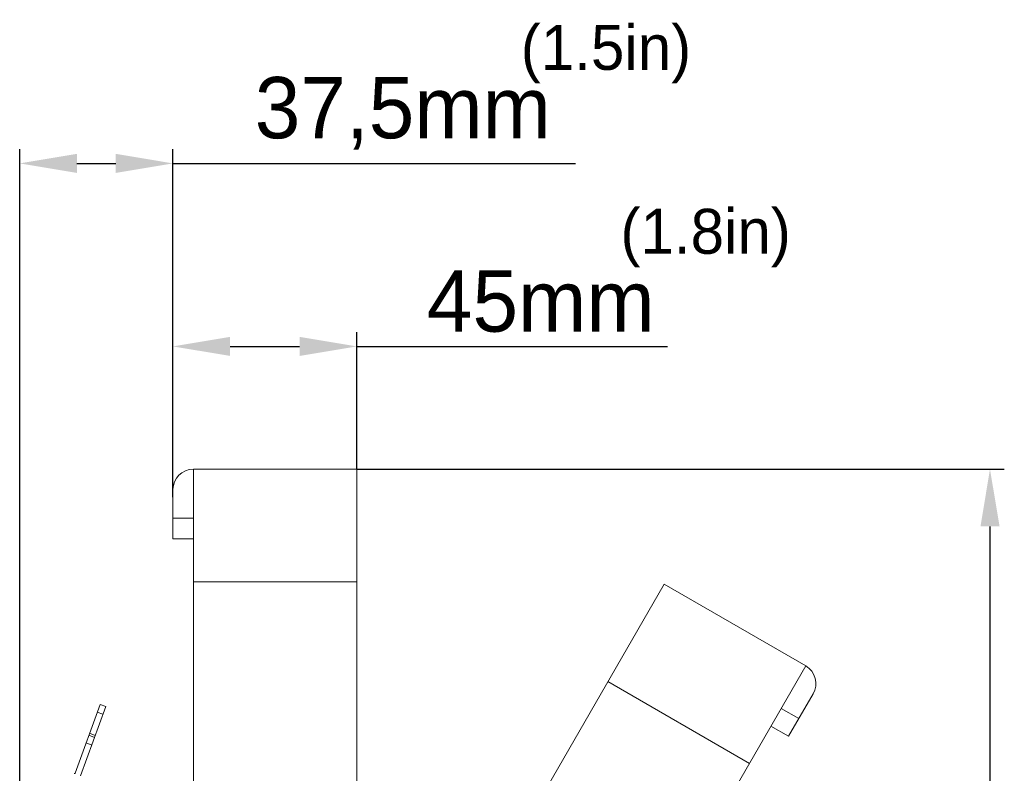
# Model space of a CAD drawing. Header units: millimetres. Extents: x 29170 to 33192, y 36 to 3108.
# Tile 174 of 256: x 32142 to 32383, y 1610 to 1795. Entities that reach past the tile are written whole.
import ezdxf

# ---------------------------------------------------------------- set-up
doc = ezdxf.new("R2010")
doc.units = ezdxf.units.MM
doc.layers.add('细实线', color=7, linetype='Continuous', lineweight=13)
doc.dimstyles.new('ISO-25', dxfattribs={"dimtxt": 15, "dimasz": 14, "dimexe": 3.5, "dimexo": 0, "dimgap": 3.5, "dimtad": 1, "dimtxsty": 'Standard', "dimcen": 2.5, "dimadec": 0, "dimazin": 0, "dimtfac": 1, "dimtmove": 0, "dimatfit": 3, "dimfxl": 1, "dimarcsym": 0})

# ---------------------------------------------------------------- blocks, each defined once
blk = doc.blocks.new('*D69')
at = {"layer": 'Defpoints', "color": 0, "transparency": 16777216}
for p in [(32224.91, 1684.61), (32172.41, 1311.61), (32379.83, 1311.61)]:
    blk.add_point(p, dxfattribs=at)
at = {"layer": '细实线', "color": 0, "lineweight": -2, "transparency": 16777216}
for p, q in [((32224.91, 1684.61), (32383.33, 1684.61)), ((32379.83, 1670.61), (32379.83, 1325.61)), ((32172.41, 1311.61), (32383.33, 1311.61))]:
    blk.add_line(p, q, dxfattribs=at)
at = {"layer": '细实线', "color": 0, "transparency": 16777216}
for points in [[(32377.5, 1670.61), (32382.17, 1670.61), (32379.83, 1684.61)], [(32377.5, 1325.61), (32382.17, 1325.61), (32379.83, 1311.61)]]:
    blk.add_solid(points, dxfattribs=at)
at = {"layer": '细实线', "color": 0, "transparency": 16777216, "insert": (32368.83, 1498.11), "char_height": 15, "attachment_point": 5, "rotation": 90}
blk.add_mtext('373mm', dxfattribs=at)
blk = doc.blocks.new('*D70')
at = {"layer": 'Defpoints', "color": 0, "transparency": 16777216}
for p in [(32224.91, 1714.65), (32224.91, 1684.61), (32179.91, 1677.75)]:
    blk.add_point(p, dxfattribs=at)
at = {"layer": '细实线', "color": 0, "lineweight": -2, "transparency": 16777216}
for p, q in [((32179.91, 1677.75), (32179.91, 1718.15)), ((32224.91, 1684.61), (32224.91, 1718.15)), ((32193.91, 1714.65), (32210.91, 1714.65)), ((32224.91, 1714.65), (32300.91, 1714.65))]:
    blk.add_line(p, q, dxfattribs=at)
at = {"layer": '细实线', "color": 0, "transparency": 16777216}
for points in [[(32193.91, 1716.98), (32193.91, 1712.32), (32179.91, 1714.65)], [(32210.91, 1716.98), (32210.91, 1712.32), (32224.91, 1714.65)]]:
    blk.add_solid(points, dxfattribs=at)
at = {"layer": '细实线', "color": 0, "transparency": 16777216, "insert": (32269.91, 1725.65), "char_height": 15, "attachment_point": 5}
blk.add_mtext('45mm', dxfattribs=at)
blk = doc.blocks.new('*D71')
at = {"layer": 'Defpoints', "color": 0, "transparency": 16777216}
for p in [(32179.91, 1759.43), (32179.91, 1677.75), (32142.41, 1588.96)]:
    blk.add_point(p, dxfattribs=at)
at = {"layer": '细实线', "color": 0, "lineweight": -2, "transparency": 16777216}
for p, q in [((32142.41, 1588.96), (32142.41, 1762.93)), ((32179.91, 1677.75), (32179.91, 1762.93)), ((32156.41, 1759.43), (32165.91, 1759.43)), ((32179.91, 1759.43), (32278.41, 1759.43))]:
    blk.add_line(p, q, dxfattribs=at)
at = {"layer": '细实线', "color": 0, "transparency": 16777216}
for points in [[(32156.41, 1761.77), (32156.41, 1757.1), (32142.41, 1759.43)], [(32165.91, 1761.77), (32165.91, 1757.1), (32179.91, 1759.43)]]:
    blk.add_solid(points, dxfattribs=at)
at = {"layer": '细实线', "color": 0, "transparency": 16777216, "insert": (32236.16, 1771.68), "char_height": 15, "attachment_point": 5}
blk.add_mtext('37,5mm', dxfattribs=at)

msp = doc.modelspace()

# ---------------------------------------------------------------- linework, layer by layer
at = {"layer": '细实线'}
for p, q in [((32184.914, 1559.424), (32184.914, 1684.605)), ((32184.914, 1684.605), (32224.914, 1684.605)), ((32224.914, 1559.424), (32224.914, 1684.605)), ((32179.914, 1667.605), (32179.914, 1679.605)), ((32184.914, 1672.605), (32179.914, 1672.605)), ((32184.914, 1667.605), (32179.914, 1667.605)), ((32184.914, 1657.04), (32224.914, 1657.04)), ((32241.504, 1554.979), (32300.094, 1656.461)), ((32300.094, 1656.461), (32334.735, 1636.461)), ((32276.145, 1534.979), (32334.735, 1636.461)), ((32286.33, 1632.621), (32320.971, 1612.621)), ((32336.565, 1629.631), (32330.565, 1619.238)), ((32155.962, 1610.237), (32162.071, 1627.02)), ((32163.48, 1626.506), (32157.324, 1609.592)), ((32163.48, 1626.506), (32162.071, 1627.02)), ((32162.796, 1624.627), (32161.387, 1625.14)), ((32333.065, 1623.568), (32328.735, 1626.068)), ((32330.565, 1619.238), (32326.235, 1621.738)), ((32160.744, 1618.989), (32159.335, 1619.502)), ((32159.506, 1619.972), (32160.915, 1619.459)), ((32160.06, 1617.11), (32158.651, 1617.623))]:
    msp.add_line(p, q, dxfattribs=at)
for centre, radius, start, end in [((32184.914, 1679.605), 5, 90, 180), ((32332.235, 1632.131), 5, 330, 60), ((32155.774, 1610.305), 0.2, 270, 340)]:
    msp.add_arc(centre, radius, start, end, dxfattribs=at)

# ---------------------------------------------------------------- texts
at = {"layer": '细实线', "char_height": 11, "width": 59.18778, "attachment_point": 1}
for s, insert in [('(1.5in)', (32265.023, 1793.323)), ('(1.8in)', (32289.41, 1748.319))]:
    msp.add_mtext(s, dxfattribs=dict(at, insert=insert))

# ---------------------------------------------------------------- dimensions: what is measured, and where the dimension line sits
at = {"layer": '细实线'}
for base, p1, p2, picture, middle in [((32179.914, 1759.435), (32142.414, 1588.955), (32179.914, 1677.752), '*D71', (32236.164, 1759.435)), ((32224.914, 1714.652), (32179.914, 1677.752), (32224.914, 1684.605), '*D70', (32269.914, 1714.652))]:
    dim = msp.add_linear_dim(base=base, p1=p1, p2=p2, text='<>mm', dimstyle='ISO-25', dxfattribs=at)
    dim.commit()
    dim.dimension.update_dxf_attribs({"geometry": picture, "text_midpoint": middle, "dimtype": 160})
dim = msp.add_linear_dim(base=(32379.833, 1311.605), p1=(32224.914, 1684.605), p2=(32172.414, 1311.605), angle=90, text='<>mm', dimstyle='ISO-25', dxfattribs=at)
dim.commit()
dim.dimension.update_dxf_attribs({"geometry": '*D69', "text_midpoint": (32368.833, 1498.105)})

doc.saveas('drawing.dxf')
